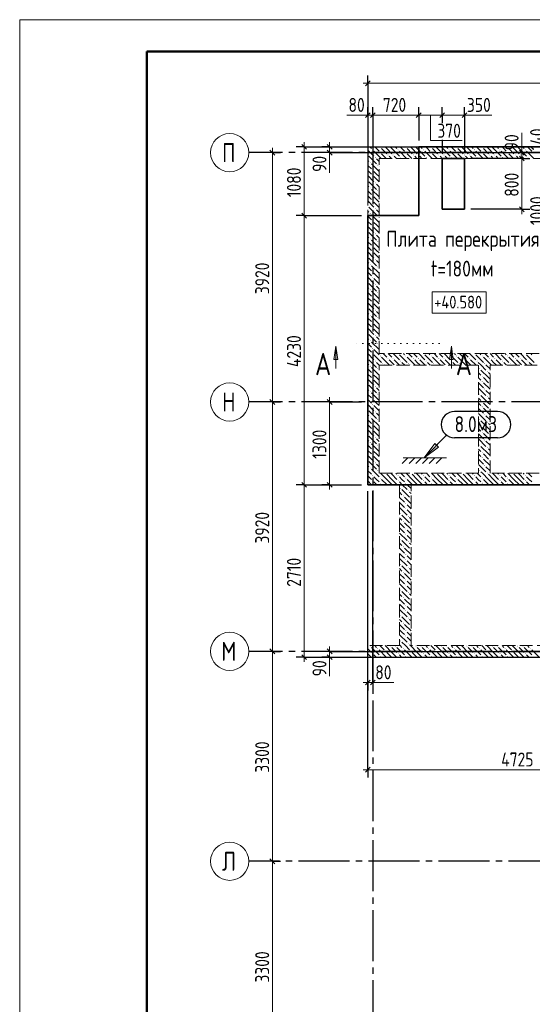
# Model space of a CAD drawing. Header units: millimetres. Extents: x 0 to 34506, y 0 to 42000.
# Tile 10 of 15: x 0 to 8056, y 26521 to 42000. Entities that reach past the tile are written whole.
import ezdxf

# ---------------------------------------------------------------- set-up
doc = ezdxf.new("R2010")
doc.units = ezdxf.units.MM
for name, pattern in [('______2', [270, 200, -70]), ('______5', [1100, 800, -100, 100, -100]), ('______9', [100, 0, -100])]:
    doc.linetypes.add(name, pattern=pattern)
for name, color, linetype, lineweight in [('Standard', 7, 'Continuous', 25), ('Высотные отметки', 7, 'Continuous', 25), ('ЖБ Перекрытие верхний уровень', 7, 'Continuous', 35), ('ЖБ Стена верхний уровень', 7, 'Continuous', 35), ('Оси', 40, '______5', 18), ('Примечания', 7, 'Continuous', 25), ('Размерная выноска', 7, 'Continuous', 13), ('Узлы символ', 7, 'Continuous', 25)]:
    doc.layers.add(name, color=color, linetype=linetype, lineweight=lineweight)
doc.styles.add('GOST 2.304-81', font='txt')
doc.styles.add('ISOCPEUR', font='txt')

msp = doc.modelspace()

# ---------------------------------------------------------------- hatches: boundary and pattern name
at = {"layer": 'ЖБ Стена верхний уровень', "linetype": 'Continuous', "lineweight": 18, "transparency": 33554687}
for points in [[(5541, 39953), (5547, 39960), (5554, 39953), (5547, 39947)], [(5661, 39993), (5667, 40000), (5674, 39993), (5667, 39987)], [(5941, 39953), (5947, 39960), (5954, 39953), (5947, 39947)], [(6061, 39993), (6067, 40000), (6074, 39993), (6067, 39987)], [(6341, 39953), (6347, 39960), (6354, 39953), (6347, 39947)], [(6461, 39993), (6467, 40000), (6474, 39993), (6467, 39987)], [(6741, 39953), (6747, 39960), (6754, 39953), (6747, 39947)], [(6861, 39993), (6867, 40000), (6874, 39993), (6867, 39987)], [(7141, 39953), (7147, 39960), (7154, 39953), (7147, 39947)], [(7261, 39993), (7267, 40000), (7274, 39993), (7267, 39987)], [(7541, 39953), (7547, 39960), (7554, 39953), (7547, 39947)], [(7661, 39993), (7667, 40000), (7674, 39993), (7667, 39987)], [(7941, 39953), (7947, 39960), (7954, 39953), (7947, 39947)], [(5471, 39877), (5474, 39873), (5471, 39870)], [(5581, 39833), (5587, 39840), (5594, 39833), (5587, 39827)], [(5661, 39913), (5667, 39920), (5674, 39913), (5667, 39907)], [(5781, 39873), (5787, 39880), (5794, 39873), (5787, 39867)], [(5861, 39873), (5867, 39880), (5874, 39873), (5867, 39867)], [(5981, 39833), (5987, 39840), (5994, 39833), (5987, 39827)], [(6061, 39913), (6067, 39920), (6074, 39913), (6067, 39907)], [(6181, 39873), (6187, 39880), (6194, 39873), (6187, 39867)], [(6261, 39873), (6267, 39880), (6274, 39873), (6267, 39867)], [(6381, 39833), (6387, 39840), (6394, 39833), (6387, 39827)], [(6461, 39913), (6467, 39920), (6474, 39913), (6467, 39907)], [(6581, 39873), (6587, 39880), (6594, 39873), (6587, 39867)], [(6661, 39873), (6667, 39880), (6674, 39873), (6667, 39867)], [(6781, 39833), (6787, 39840), (6794, 39833), (6787, 39827)], [(6861, 39913), (6867, 39920), (6874, 39913), (6867, 39907)], [(6981, 39873), (6987, 39880), (6994, 39873), (6987, 39867)], [(7061, 39873), (7067, 39880), (7074, 39873), (7067, 39867)], [(7181, 39833), (7187, 39840), (7194, 39833), (7187, 39827)], [(7261, 39913), (7267, 39920), (7274, 39913), (7267, 39907)], [(7381, 39873), (7387, 39880), (7394, 39873), (7387, 39867)], [(7461, 39873), (7467, 39880), (7474, 39873), (7467, 39867)], [(7581, 39833), (7587, 39840), (7594, 39833), (7587, 39827)], [(7661, 39913), (7667, 39920), (7674, 39913), (7667, 39907)], [(7781, 39873), (7787, 39880), (7794, 39873), (7787, 39867)], [(7861, 39873), (7867, 39880), (7874, 39873), (7867, 39867)], [(7981, 39833), (7987, 39840), (7994, 39833), (7987, 39827)], [(5501, 39753), (5507, 39760), (5514, 39753), (5507, 39747)], [(5541, 39633), (5547, 39640), (5554, 39633), (5547, 39627)], [(5621, 39713), (5627, 39720), (5634, 39713), (5627, 39707)], [(5471, 39477), (5474, 39473), (5471, 39470)], [(5541, 39553), (5547, 39560), (5554, 39553), (5547, 39547)], [(5501, 39353), (5507, 39360), (5514, 39353), (5507, 39347)], [(5581, 39433), (5587, 39440), (5594, 39433), (5587, 39427)], [(5621, 39313), (5627, 39320), (5634, 39313), (5627, 39307)], [(5541, 39233), (5547, 39240), (5554, 39233), (5547, 39227)], [(5471, 39077), (5474, 39073), (5471, 39070)], [(5541, 39153), (5547, 39160), (5554, 39153), (5547, 39147)], [(5581, 39033), (5587, 39040), (5594, 39033), (5587, 39027)], [(5501, 38953), (5507, 38960), (5514, 38953), (5507, 38947)], [(5621, 38913), (5627, 38920), (5634, 38913), (5627, 38907)], [(5541, 38833), (5547, 38840), (5554, 38833), (5547, 38827)], [(5541, 38753), (5547, 38760), (5554, 38753), (5547, 38747)], [(5471, 38677), (5474, 38673), (5471, 38670)], [(5501, 38553), (5507, 38560), (5514, 38553), (5507, 38547)], [(5581, 38633), (5587, 38640), (5594, 38633), (5587, 38627)], [(5541, 38433), (5547, 38440), (5554, 38433), (5547, 38427)], [(5621, 38513), (5627, 38520), (5634, 38513), (5627, 38507)], [(5471, 38277), (5474, 38273), (5471, 38270)], [(5541, 38353), (5547, 38360), (5554, 38353), (5547, 38347)], [(5581, 38233), (5587, 38240), (5594, 38233), (5587, 38227)], [(5501, 38153), (5507, 38160), (5514, 38153), (5507, 38147)], [(5621, 38113), (5627, 38120), (5634, 38113), (5627, 38107)], [(5541, 38033), (5547, 38040), (5554, 38033), (5547, 38027)], [(5541, 37953), (5547, 37960), (5554, 37953), (5547, 37947)], [(5471, 37877), (5474, 37873), (5471, 37870)], [(5581, 37833), (5587, 37840), (5594, 37833), (5587, 37827)], [(5501, 37753), (5507, 37760), (5514, 37753), (5507, 37747)], [(5541, 37633), (5547, 37640), (5554, 37633), (5547, 37627)], [(5621, 37713), (5627, 37720), (5634, 37713), (5627, 37707)], [(5471, 37477), (5474, 37473), (5471, 37470)], [(5541, 37553), (5547, 37560), (5554, 37553), (5547, 37547)], [(5501, 37353), (5507, 37360), (5514, 37353), (5507, 37347)], [(5581, 37433), (5587, 37440), (5594, 37433), (5587, 37427)], [(5621, 37313), (5627, 37320), (5634, 37313), (5627, 37307)], [(5541, 37233), (5547, 37240), (5554, 37233), (5547, 37227)], [(5541, 37153), (5547, 37160), (5554, 37153), (5547, 37147)], [(5471, 37077), (5474, 37073), (5471, 37070)], [(5581, 37033), (5587, 37040), (5594, 37033), (5587, 37027)], [(5501, 36953), (5507, 36960), (5514, 36953), (5507, 36947)], [(5541, 36833), (5547, 36840), (5554, 36833), (5547, 36827)], [(5621, 36913), (5627, 36920), (5634, 36913), (5627, 36907)], [(5541, 36753), (5547, 36760), (5554, 36753), (5547, 36747)], [(5661, 36713), (5667, 36720), (5674, 36713), (5667, 36707)], [(5951, 36750), (5947, 36747), (5944, 36750)], [(6061, 36713), (6067, 36720), (6074, 36713), (6067, 36707)], [(6351, 36750), (6347, 36747), (6344, 36750)], [(6461, 36713), (6467, 36720), (6474, 36713), (6467, 36707)], [(6751, 36750), (6747, 36747), (6744, 36750)], [(6861, 36713), (6867, 36720), (6874, 36713), (6867, 36707)], [(7151, 36750), (7147, 36747), (7144, 36750)], [(7261, 36713), (7267, 36720), (7274, 36713), (7267, 36707)], [(7551, 36750), (7547, 36747), (7544, 36750)], [(7661, 36713), (7667, 36720), (7674, 36713), (7667, 36707)], [(7951, 36750), (7947, 36747), (7944, 36750)], [(5471, 36677), (5474, 36673), (5471, 36670)], [(5501, 36553), (5507, 36560), (5514, 36553), (5507, 36547)], [(5581, 36633), (5587, 36640), (5594, 36633), (5587, 36627)], [(5701, 36593), (5707, 36600), (5714, 36593), (5707, 36587)], [(5781, 36673), (5787, 36680), (5794, 36673), (5787, 36667)], [(5861, 36673), (5867, 36680), (5874, 36673), (5867, 36667)], [(5981, 36633), (5987, 36640), (5994, 36633), (5987, 36627)], [(6101, 36593), (6107, 36600), (6114, 36593), (6107, 36587)], [(6181, 36673), (6187, 36680), (6194, 36673), (6187, 36667)], [(6261, 36673), (6267, 36680), (6274, 36673), (6267, 36667)], [(6381, 36633), (6387, 36640), (6394, 36633), (6387, 36627)], [(6501, 36593), (6507, 36600), (6514, 36593), (6507, 36587)], [(6581, 36673), (6587, 36680), (6594, 36673), (6587, 36667)], [(6661, 36673), (6667, 36680), (6674, 36673), (6667, 36667)], [(6781, 36633), (6787, 36640), (6794, 36633), (6787, 36627)], [(6901, 36593), (6907, 36600), (6914, 36593), (6907, 36587)], [(6981, 36673), (6987, 36680), (6994, 36673), (6987, 36667)], [(7061, 36673), (7067, 36680), (7074, 36673), (7067, 36667)], [(7181, 36633), (7187, 36640), (7194, 36633), (7187, 36627)], [(7301, 36593), (7307, 36600), (7314, 36593), (7307, 36587)], [(7381, 36673), (7387, 36680), (7394, 36673), (7387, 36667)], [(7461, 36673), (7467, 36680), (7474, 36673), (7467, 36667)], [(7581, 36633), (7587, 36640), (7594, 36633), (7587, 36627)], [(7701, 36593), (7707, 36600), (7714, 36593), (7707, 36587)], [(7781, 36673), (7787, 36680), (7794, 36673), (7787, 36667)], [(7861, 36673), (7867, 36680), (7874, 36673), (7867, 36667)], [(7981, 36633), (7987, 36640), (7994, 36633), (7987, 36627)], [(5541, 36433), (5547, 36440), (5554, 36433), (5547, 36427)], [(5621, 36513), (5627, 36520), (5634, 36513), (5627, 36507)], [(7221, 36513), (7227, 36520), (7234, 36513), (7227, 36507)], [(7261, 36393), (7267, 36400), (7274, 36393), (7267, 36387)], [(7341, 36473), (7347, 36480), (7354, 36473), (7347, 36467)], [(5471, 36277), (5474, 36273), (5471, 36270)], [(5541, 36353), (5547, 36360), (5554, 36353), (5547, 36347)], [(5581, 36233), (5587, 36240), (5594, 36233), (5587, 36227)], [(7261, 36313), (7267, 36320), (7274, 36313), (7267, 36307)], [(7381, 36273), (7387, 36280), (7391, 36277), (7391, 36270), (7387, 36267)], [(5501, 36153), (5507, 36160), (5514, 36153), (5507, 36147)], [(5621, 36113), (5627, 36120), (5634, 36113), (5627, 36107)], [(7221, 36113), (7227, 36120), (7234, 36113), (7227, 36107)], [(7301, 36193), (7307, 36200), (7314, 36193), (7307, 36187)], [(7341, 36073), (7347, 36080), (7354, 36073), (7347, 36067)], [(5541, 36033), (5547, 36040), (5554, 36033), (5547, 36027)], [(5541, 35953), (5547, 35960), (5554, 35953), (5547, 35947)], [(7261, 35993), (7267, 36000), (7274, 35993), (7267, 35987)], [(7261, 35913), (7267, 35920), (7274, 35913), (7267, 35907)], [(5471, 35877), (5474, 35873), (5471, 35870)], [(5501, 35753), (5507, 35760), (5514, 35753), (5507, 35747)], [(5581, 35833), (5587, 35840), (5594, 35833), (5587, 35827)], [(7301, 35793), (7307, 35800), (7314, 35793), (7307, 35787)], [(7381, 35873), (7387, 35880), (7391, 35877), (7391, 35870), (7387, 35867)], [(5541, 35633), (5547, 35640), (5554, 35633), (5547, 35627)], [(5621, 35713), (5627, 35720), (5634, 35713), (5627, 35707)], [(7221, 35713), (7227, 35720), (7234, 35713), (7227, 35707)], [(7341, 35673), (7347, 35680), (7354, 35673), (7347, 35667)], [(5471, 35477), (5474, 35473), (5471, 35470)], [(5541, 35553), (5547, 35560), (5554, 35553), (5547, 35547)], [(7261, 35593), (7267, 35600), (7274, 35593), (7267, 35587)], [(7261, 35513), (7267, 35520), (7274, 35513), (7267, 35507)], [(7381, 35473), (7387, 35480), (7391, 35477), (7391, 35470), (7387, 35467)], [(5501, 35353), (5507, 35360), (5514, 35353), (5507, 35347)], [(5581, 35433), (5587, 35440), (5594, 35433), (5587, 35427)], [(5621, 35313), (5627, 35320), (5634, 35313), (5627, 35307)], [(7221, 35313), (7227, 35320), (7234, 35313), (7227, 35307)], [(7301, 35393), (7307, 35400), (7314, 35393), (7307, 35387)], [(5541, 35233), (5547, 35240), (5554, 35233), (5547, 35227)], [(5541, 35153), (5547, 35160), (5554, 35153), (5547, 35147)], [(7261, 35193), (7267, 35200), (7274, 35193), (7267, 35187)], [(7341, 35273), (7347, 35280), (7354, 35273), (7347, 35267)], [(5471, 35077), (5474, 35073), (5471, 35070)], [(5581, 35033), (5587, 35040), (5594, 35033), (5587, 35027)], [(7261, 35113), (7267, 35120), (7274, 35113), (7267, 35107)], [(7301, 34993), (7307, 35000), (7314, 34993), (7307, 34987)], [(7381, 35073), (7387, 35080), (7391, 35077), (7391, 35070), (7387, 35067)], [(5501, 34953), (5507, 34960), (5514, 34953), (5507, 34947)], [(5541, 34833), (5547, 34840), (5554, 34833), (5547, 34827)], [(5621, 34913), (5627, 34920), (5634, 34913), (5627, 34907)], [(5751, 34870), (5747, 34867), (5744, 34870)], [(5941, 34833), (5947, 34840), (5954, 34833), (5947, 34827)], [(6151, 34870), (6147, 34867), (6144, 34870)], [(6341, 34833), (6347, 34840), (6354, 34833), (6347, 34827)], [(6551, 34870), (6547, 34867), (6544, 34870)], [(6741, 34833), (6747, 34840), (6754, 34833), (6747, 34827)], [(6951, 34870), (6947, 34867), (6944, 34870)], [(7141, 34833), (7147, 34840), (7154, 34833), (7147, 34827)], [(7221, 34913), (7227, 34920), (7234, 34913), (7227, 34907)], [(7341, 34873), (7347, 34880), (7354, 34873), (7351, 34870), (7344, 34870)], [(7351, 34870), (7347, 34867), (7344, 34870)], [(7541, 34833), (7547, 34840), (7554, 34833), (7547, 34827)], [(7751, 34870), (7747, 34867), (7744, 34870)], [(7941, 34833), (7947, 34840), (7954, 34833), (7947, 34827)], [(5541, 34753), (5547, 34760), (5554, 34753), (5547, 34747)], [(5661, 34793), (5667, 34800), (5674, 34793), (5667, 34787)], [(5661, 34713), (5667, 34720), (5674, 34713), (5667, 34707)], [(5941, 34753), (5947, 34760), (5954, 34753), (5947, 34747)], [(6061, 34793), (6067, 34800), (6074, 34793), (6067, 34787)], [(6061, 34713), (6067, 34720), (6074, 34713), (6067, 34707)], [(6341, 34753), (6347, 34760), (6354, 34753), (6347, 34747)], [(6461, 34793), (6467, 34800), (6474, 34793), (6467, 34787)], [(6461, 34713), (6467, 34720), (6474, 34713), (6467, 34707)], [(6741, 34753), (6747, 34760), (6754, 34753), (6747, 34747)], [(6861, 34793), (6867, 34800), (6874, 34793), (6867, 34787)], [(6861, 34713), (6867, 34720), (6874, 34713), (6867, 34707)], [(7141, 34753), (7147, 34760), (7154, 34753), (7147, 34747)], [(7261, 34793), (7267, 34800), (7274, 34793), (7267, 34787)], [(7261, 34713), (7267, 34720), (7274, 34713), (7267, 34707)], [(7541, 34753), (7547, 34760), (7554, 34753), (7547, 34747)], [(7661, 34793), (7667, 34800), (7674, 34793), (7667, 34787)], [(7661, 34713), (7667, 34720), (7674, 34713), (7667, 34707)], [(7941, 34753), (7947, 34760), (7954, 34753), (7947, 34747)], [(5981, 34633), (5987, 34640), (5994, 34633), (5987, 34627)], [(6021, 34513), (6027, 34520), (6034, 34513), (6027, 34507)], [(6101, 34593), (6107, 34600), (6114, 34593), (6107, 34587)], [(6061, 34393), (6067, 34400), (6074, 34393), (6067, 34387)], [(6141, 34473), (6147, 34480), (6151, 34477), (6151, 34470), (6147, 34467)], [(5981, 34233), (5987, 34240), (5994, 34233), (5987, 34227)], [(6061, 34313), (6067, 34320), (6074, 34313), (6067, 34307)], [(6021, 34113), (6027, 34120), (6034, 34113), (6027, 34107)], [(6101, 34193), (6107, 34200), (6114, 34193), (6107, 34187)], [(6141, 34073), (6147, 34080), (6151, 34077), (6151, 34070), (6147, 34067)], [(6061, 33993), (6067, 34000), (6074, 33993), (6067, 33987)], [(6061, 33913), (6067, 33920), (6074, 33913), (6067, 33907)], [(5981, 33833), (5987, 33840), (5994, 33833), (5987, 33827)], [(6101, 33793), (6107, 33800), (6114, 33793), (6107, 33787)], [(6021, 33713), (6027, 33720), (6034, 33713), (6027, 33707)], [(6061, 33593), (6067, 33600), (6074, 33593), (6067, 33587)], [(6141, 33673), (6147, 33680), (6151, 33677), (6151, 33670), (6147, 33667)], [(5981, 33433), (5987, 33440), (5994, 33433), (5987, 33427)], [(6061, 33513), (6067, 33520), (6074, 33513), (6067, 33507)], [(6021, 33313), (6027, 33320), (6034, 33313), (6027, 33307)], [(6101, 33393), (6107, 33400), (6114, 33393), (6107, 33387)], [(6141, 33273), (6147, 33280), (6151, 33277), (6151, 33270), (6147, 33267)], [(6061, 33193), (6067, 33200), (6074, 33193), (6067, 33187)], [(5981, 33033), (5987, 33040), (5994, 33033), (5987, 33027)], [(6061, 33113), (6067, 33120), (6074, 33113), (6067, 33107)], [(6101, 32993), (6107, 33000), (6114, 32993), (6107, 32987)], [(6021, 32913), (6027, 32920), (6034, 32913), (6027, 32907)], [(6141, 32873), (6147, 32880), (6151, 32877), (6151, 32870), (6147, 32867)], [(6061, 32793), (6067, 32800), (6074, 32793), (6067, 32787)], [(6061, 32713), (6067, 32720), (6074, 32713), (6067, 32707)], [(5981, 32633), (5987, 32640), (5994, 32633), (5987, 32627)], [(6021, 32513), (6027, 32520), (6034, 32513), (6027, 32507)], [(6101, 32593), (6107, 32600), (6114, 32593), (6107, 32587)], [(6061, 32393), (6067, 32400), (6074, 32393), (6067, 32387)], [(6141, 32473), (6147, 32480), (6151, 32477), (6151, 32470), (6147, 32467)], [(5981, 32233), (5987, 32240), (5994, 32233), (5987, 32227)], [(6061, 32313), (6067, 32320), (6074, 32313), (6067, 32307)], [(6101, 32193), (6107, 32200), (6114, 32193), (6107, 32187)], [(5501, 32153), (5507, 32160), (5514, 32153), (5507, 32147)], [(5621, 32113), (5627, 32120), (5634, 32113), (5627, 32107)], [(5741, 32073), (5747, 32080), (5754, 32073), (5747, 32067)], [(5821, 32153), (5827, 32160), (5834, 32153), (5827, 32147)], [(5901, 32153), (5907, 32160), (5914, 32153), (5907, 32147)], [(6021, 32113), (6027, 32120), (6034, 32113), (6027, 32107)], [(6141, 32073), (6147, 32080), (6154, 32073), (6147, 32067)], [(6221, 32153), (6227, 32160), (6234, 32153), (6227, 32147)], [(6301, 32153), (6307, 32160), (6314, 32153), (6307, 32147)], [(6421, 32113), (6427, 32120), (6434, 32113), (6427, 32107)], [(6541, 32073), (6547, 32080), (6554, 32073), (6547, 32067)], [(6621, 32153), (6627, 32160), (6634, 32153), (6627, 32147)], [(6701, 32153), (6707, 32160), (6714, 32153), (6707, 32147)], [(6821, 32113), (6827, 32120), (6834, 32113), (6827, 32107)], [(6941, 32073), (6947, 32080), (6954, 32073), (6947, 32067)], [(7021, 32153), (7027, 32160), (7034, 32153), (7027, 32147)], [(7101, 32153), (7107, 32160), (7114, 32153), (7107, 32147)], [(7221, 32113), (7227, 32120), (7234, 32113), (7227, 32107)], [(7341, 32073), (7347, 32080), (7354, 32073), (7347, 32067)], [(7421, 32153), (7427, 32160), (7434, 32153), (7427, 32147)], [(7501, 32153), (7507, 32160), (7514, 32153), (7507, 32147)], [(7621, 32113), (7627, 32120), (7634, 32113), (7627, 32107)], [(7741, 32073), (7747, 32080), (7754, 32073), (7747, 32067)], [(7821, 32153), (7827, 32160), (7834, 32153), (7827, 32147)], [(7901, 32153), (7907, 32160), (7914, 32153), (7907, 32147)], [(8021, 32113), (8027, 32120), (8034, 32113), (8027, 32107)], [(5541, 32033), (5547, 32040), (5554, 32033), (5547, 32027)], [(5661, 31993), (5667, 32000), (5674, 31993), (5667, 31987)], [(5941, 32033), (5947, 32040), (5954, 32033), (5947, 32027)], [(6061, 31993), (6067, 32000), (6074, 31993), (6067, 31987)], [(6341, 32033), (6347, 32040), (6354, 32033), (6347, 32027)], [(6461, 31993), (6467, 32000), (6474, 31993), (6467, 31987)], [(6741, 32033), (6747, 32040), (6754, 32033), (6747, 32027)], [(6861, 31993), (6867, 32000), (6874, 31993), (6867, 31987)], [(7141, 32033), (7147, 32040), (7154, 32033), (7147, 32027)], [(7261, 31993), (7267, 32000), (7274, 31993), (7267, 31987)], [(7541, 32033), (7547, 32040), (7554, 32033), (7547, 32027)], [(7661, 31993), (7667, 32000), (7674, 31993), (7667, 31987)], [(7941, 32033), (7947, 32040), (7954, 32033), (7947, 32027)]]:
    msp.add_hatch(color=7, dxfattribs=at).paths.add_polyline_path(points, flags=16)
at = {"layer": 'Примечания', "linetype": 'Continuous', "lineweight": 13, "transparency": 33554687}
msp.add_hatch(color=7, dxfattribs=at).paths.add_polyline_path([(6553, 35310), (6355, 35112), (6581, 35282)])
at = {"layer": 'Узлы символ', "linetype": 'Continuous', "lineweight": 13, "transparency": 33554687}
for points in [[(4937, 36656), (4967, 36866), (4997, 36656)], [(6754, 36656), (6784, 36866), (6814, 36656)]]:
    msp.add_hatch(color=7, dxfattribs=at).paths.add_polyline_path(points, flags=16)

# ---------------------------------------------------------------- linework, layer by layer
at = {"layer": 'Standard', "color": 7, "linetype": 'Continuous', "lineweight": 25, "transparency": 33554687}
for p, q in [((5508, 41037), (5433, 40962)), ((5508, 40537), (5433, 40462)), ((5588, 40537), (5513, 40462)), ((6308, 40537), (6233, 40462)), ((6678, 40537), (6603, 40462)), ((7028, 40537), (6953, 40462)), ((4008, 39872), (3933, 39947)), ((4433, 40037), (4508, 39962)), ((4833, 40037), (4908, 39962)), ((4833, 39947), (4908, 39872)), ((7853, 39947), (7928, 39872)), ((7853, 39857), (7928, 39782)), ((7853, 39057), (7928, 38982)), ((4433, 38957), (4508, 38882)), ((4008, 35952), (3933, 36027)), ((4833, 36027), (4908, 35952)), ((4433, 34727), (4508, 34652)), ((4833, 34727), (4908, 34652)), ((4008, 32032), (3933, 32107)), ((4833, 32107), (4908, 32032)), ((4433, 32017), (4508, 31942)), ((4833, 32017), (4908, 31942)), ((5433, 31542), (5508, 31617)), ((5513, 31542), (5588, 31617)), ((5508, 30247), (5433, 30172)), ((4008, 28732), (3933, 28807))]:
    msp.add_line(p, q, dxfattribs=at)
at = {"layer": 'Standard', "color": 251, "linetype": 'Continuous', "lineweight": -3, "true_color": 0x656565, "transparency": 33554687}
for p, q in [((5471, 41000), (5471, 41125)), ((5471, 41000), (5471, 40875)), ((5471, 41000), (5471, 39120)), ((5471, 40500), (5471, 40625)), ((5551, 40500), (5551, 40625)), ((6271, 40500), (6271, 40625)), ((6641, 40500), (6641, 40625)), ((6991, 40500), (6991, 40625)), ((5471, 40500), (5471, 40375)), ((5471, 40500), (5471, 39120)), ((5551, 40500), (5551, 40375)), ((5551, 40500), (5551, 39120)), ((6271, 40500), (6271, 40375)), ((6271, 40500), (6271, 40100)), ((6641, 40500), (6641, 40375)), ((6641, 40500), (6641, 40396)), ((6991, 40500), (6991, 40375)), ((6991, 40500), (6991, 39920)), ((6641, 40111), (6641, 39920)), ((4471, 40000), (4346, 40000)), ((4471, 40000), (4596, 40000)), ((4471, 40000), (8231, 40000)), ((4871, 40000), (4746, 40000)), ((4871, 40000), (4996, 40000)), ((4871, 40000), (8231, 40000)), ((3971, 39910), (3700, 39910)), ((3971, 39910), (3846, 39910)), ((3971, 39910), (4096, 39910)), ((4871, 39910), (4746, 39910)), ((4871, 39910), (4996, 39910)), ((4871, 39910), (8231, 39910)), ((7891, 39910), (7766, 39910)), ((7891, 39820), (7766, 39820)), ((7891, 39910), (8016, 39910)), ((7891, 39910), (7891, 39910)), ((7891, 39820), (8016, 39820)), ((7891, 39020), (7091, 39020)), ((7891, 39020), (7766, 39020)), ((7891, 39020), (8016, 39020)), ((4471, 38920), (4346, 38920)), ((4471, 38920), (4596, 38920)), ((4471, 38920), (5371, 38920)), ((3971, 35990), (3846, 35990)), ((3971, 35990), (4096, 35990)), ((4871, 35990), (4746, 35990)), ((4871, 35990), (4996, 35990)), ((4871, 35990), (5371, 35990)), ((4471, 34690), (4346, 34690)), ((4471, 34690), (4596, 34690)), ((4471, 34690), (5371, 34690)), ((4871, 34690), (4746, 34690)), ((4871, 34690), (4996, 34690)), ((4871, 34690), (5371, 34690)), ((5471, 31580), (5471, 34590)), ((5471, 30210), (5471, 34590)), ((5551, 31580), (5551, 34590)), ((3971, 32070), (3846, 32070)), ((3971, 32070), (4096, 32070)), ((4871, 32070), (4746, 32070)), ((4871, 32070), (4996, 32070)), ((4471, 31980), (4346, 31980)), ((4471, 31980), (4596, 31980)), ((4471, 31980), (10096, 31980)), ((4871, 31980), (4746, 31980)), ((4871, 31980), (4996, 31980)), ((5471, 31580), (5471, 31705)), ((5471, 31580), (5471, 31455)), ((5551, 31580), (5551, 31705)), ((5551, 31580), (5551, 31455)), ((5471, 30210), (5471, 30335)), ((5471, 30210), (5471, 30085)), ((3971, 28770), (3846, 28770)), ((3971, 28770), (4096, 28770))]:
    msp.add_line(p, q, dxfattribs=at)
at = {"layer": 'Standard', "color": 7, "linetype": 'Continuous', "lineweight": 13, "transparency": 33554687}
for p, q in [((5471, 41000), (5396, 41000)), ((11401, 41000), (5471, 41000)), ((5471, 40500), (5396, 40500)), ((5551, 40500), (5471, 40500)), ((6271, 40500), (5551, 40500)), ((6641, 40500), (6271, 40500)), ((6991, 40500), (7066, 40500)), ((3971, 39910), (3971, 39985)), ((4471, 40000), (4471, 40075)), ((4871, 40000), (4871, 40075)), ((4871, 40000), (4871, 39910)), ((7891, 39910), (7891, 39985)), ((3971, 35990), (3971, 39910)), ((4871, 39910), (4871, 39835)), ((7891, 39820), (7891, 39020)), ((7891, 39020), (7891, 38945)), ((4471, 38920), (4471, 34690)), ((3971, 32070), (3971, 35990)), ((4871, 35990), (4871, 36065)), ((4471, 34690), (4471, 31980)), ((4871, 34690), (4871, 34615)), ((3971, 28770), (3971, 32070)), ((4871, 32070), (4871, 32145)), ((4871, 32070), (4871, 31980)), ((4471, 31980), (4471, 31905)), ((4871, 31980), (4871, 31905)), ((5471, 31580), (5396, 31580)), ((5471, 31580), (5551, 31580)), ((5551, 31580), (5626, 31580)), ((5471, 30210), (5396, 30210)), ((10196, 30210), (5471, 30210)), ((3971, 25470), (3971, 28770))]:
    msp.add_line(p, q, dxfattribs=at)
msp.add_lwpolyline([(0, 0), (29700, 0), (29700, 42000), (0, 42000), (0, 0)], close=True, dxfattribs=at)
at = {"layer": 'Standard', "color": 7, "linetype": 'Continuous', "lineweight": 50, "transparency": 33554687}
msp.add_lwpolyline([(2000, 41500), (29200, 41500), (29200, 500), (2000, 500), (2000, 41500)], close=True, dxfattribs=at)
at = {"layer": 'Standard', "color": 7, "linetype": 'Continuous', "lineweight": 13, "transparency": 33554687}
for points in [[(6991, 40500), (6873, 40500), (6873, 40500), (6641, 40500)], [(4471, 40000), (4471, 39104), (4471, 39104), (4471, 38920)], [(7891, 39910), (7891, 39841), (7891, 39841), (7891, 39820)], [(4871, 35990), (4871, 34999), (4871, 34999), (4871, 34690)]]:
    msp.add_lwpolyline(points, dxfattribs=at)
at = {"layer": 'Standard', "color": 251, "linetype": 'Continuous', "lineweight": -3, "true_color": 0x656565, "transparency": 33554687}
for points in [[(7891, 39820), (7874, 39820), (7874, 39820), (7091, 39820)], [(3971, 35990), (3954, 35990), (3954, 35990), (3700, 35990)], [(3971, 32070), (3954, 32070), (3954, 32070), (3954, 32070), (3954, 32070), (3700, 32070)], [(4871, 32070), (5877, 32070), (5877, 32070), (10096, 32070)], [(4871, 31980), (5661, 31980), (5661, 31980), (10096, 31980)], [(3971, 28770), (3954, 28770), (3954, 28770), (3954, 28770), (3954, 28770), (3954, 28770), (3954, 28770), (3700, 28770)]]:
    msp.add_lwpolyline(points, dxfattribs=at)
at = {"layer": 'Высотные отметки', "color": 7, "linetype": 'Continuous', "lineweight": 18, "transparency": 33554687}
msp.add_lwpolyline([(6481, 37387), (7333, 37387), (7333, 37720), (6481, 37720), (6481, 37387)], dxfattribs=at)
at = {"layer": 'ЖБ Перекрытие верхний уровень', "color": 7, "linetype": 'Continuous', "lineweight": 35, "transparency": 33554687}
for p, q in [((11251, 40000), (6271, 40000)), ((6271, 40000), (6271, 39820)), ((6271, 39820), (6271, 38920)), ((6991, 39820), (6641, 39820)), ((6641, 39820), (6641, 39020)), ((6991, 39020), (6991, 39820)), ((6641, 39020), (6991, 39020)), ((5651, 38920), (5471, 38920)), ((5471, 38920), (5471, 34690)), ((6271, 38920), (5651, 38920)), ((5471, 34690), (10196, 34690))]:
    msp.add_line(p, q, dxfattribs=at)
at = {"layer": 'ЖБ Стена верхний уровень', "color": 251, "linetype": '______2', "lineweight": 13, "true_color": 0x656565, "transparency": 33554687}
for p, q in [((11301, 40000), (5471, 40000)), ((5471, 40000), (5471, 39820)), ((5471, 39820), (5471, 36750)), ((5651, 36750), (5651, 39820)), ((5651, 39820), (11301, 39820)), ((5471, 36750), (5471, 36570)), ((10051, 36750), (5651, 36750)), ((5471, 36570), (5471, 34870)), ((5651, 34870), (5651, 36570)), ((5651, 36570), (7211, 36570)), ((7211, 36570), (7211, 34870)), ((7391, 36570), (10051, 36570)), ((7391, 34870), (7391, 36570)), ((5471, 34870), (5471, 34690)), ((7211, 34870), (5651, 34870)), ((10051, 34870), (7391, 34870)), ((5471, 34690), (5971, 34690)), ((5971, 34690), (5971, 32160)), ((6151, 34690), (11301, 34690)), ((6151, 32160), (6151, 34690)), ((5971, 32160), (5471, 32160)), ((5471, 32160), (5471, 31980)), ((11301, 32160), (6151, 32160)), ((5471, 31980), (11301, 31980))]:
    msp.add_line(p, q, dxfattribs=at)
at = {"layer": 'ЖБ Стена верхний уровень', "color": 9, "linetype": 'Continuous', "lineweight": 18, "true_color": 0xc7c7c7, "transparency": 33554687}
for p, q in [((5471, 39950), (5567, 39853)), ((5501, 40000), (5527, 39973)), ((5607, 39973), (5581, 40000)), ((5647, 39933), (5607, 39973)), ((5687, 39973), (5767, 39893)), ((5767, 39973), (5741, 40000)), ((5767, 39973), (5847, 39893)), ((5821, 40000), (5847, 39973)), ((5847, 39973), (5967, 39853)), ((5901, 40000), (5927, 39973)), ((6007, 39973), (5981, 40000)), ((6047, 39933), (6007, 39973)), ((6087, 39973), (6167, 39893)), ((6167, 39973), (6141, 40000)), ((6167, 39973), (6247, 39893)), ((6221, 40000), (6247, 39973)), ((6247, 39973), (6367, 39853)), ((6301, 40000), (6327, 39973)), ((6407, 39973), (6381, 40000)), ((6447, 39933), (6407, 39973)), ((6487, 39973), (6567, 39893)), ((6567, 39973), (6541, 40000)), ((6567, 39973), (6647, 39893)), ((6621, 40000), (6647, 39973)), ((6647, 39973), (6767, 39853)), ((6701, 40000), (6727, 39973)), ((6807, 39973), (6781, 40000)), ((6847, 39933), (6807, 39973)), ((6887, 39973), (6967, 39893)), ((6967, 39973), (6941, 40000)), ((6967, 39973), (7047, 39893)), ((7021, 40000), (7047, 39973)), ((7047, 39973), (7167, 39853)), ((7101, 40000), (7127, 39973)), ((7207, 39973), (7181, 40000)), ((7247, 39933), (7207, 39973)), ((7287, 39973), (7367, 39893)), ((7367, 39973), (7341, 40000)), ((7367, 39973), (7447, 39893)), ((7421, 40000), (7447, 39973)), ((7447, 39973), (7567, 39853)), ((7501, 40000), (7527, 39973)), ((7607, 39973), (7581, 40000)), ((7647, 39933), (7607, 39973)), ((7687, 39973), (7767, 39893)), ((7767, 39973), (7741, 40000)), ((7767, 39973), (7847, 39893)), ((7821, 40000), (7847, 39973)), ((7847, 39973), (7967, 39853)), ((7901, 40000), (7927, 39973)), ((8007, 39973), (7981, 40000)), ((8047, 39933), (8007, 39973)), ((5487, 39773), (5471, 39790)), ((5487, 39853), (5521, 39820)), ((5521, 39820), (5607, 39733)), ((5567, 39933), (5681, 39820)), ((5607, 39813), (5651, 39770)), ((5687, 39893), (5761, 39820)), ((5841, 39820), (5807, 39853)), ((5887, 39853), (5921, 39820)), ((5967, 39933), (6081, 39820)), ((6087, 39893), (6161, 39820)), ((6241, 39820), (6207, 39853)), ((6287, 39853), (6321, 39820)), ((6367, 39933), (6481, 39820)), ((6487, 39893), (6561, 39820)), ((6641, 39820), (6607, 39853)), ((6687, 39853), (6721, 39820)), ((6767, 39933), (6881, 39820)), ((6887, 39893), (6961, 39820)), ((7041, 39820), (7007, 39853)), ((7087, 39853), (7121, 39820)), ((7167, 39933), (7281, 39820)), ((7287, 39893), (7361, 39820)), ((7441, 39820), (7407, 39853)), ((7487, 39853), (7521, 39820)), ((7567, 39933), (7681, 39820)), ((7687, 39893), (7761, 39820)), ((7841, 39820), (7807, 39853)), ((7887, 39853), (7921, 39820)), ((7967, 39933), (8081, 39820)), ((5471, 39710), (5527, 39653)), ((5471, 39630), (5527, 39573)), ((5527, 39733), (5647, 39613)), ((5651, 39690), (5647, 39693)), ((5471, 39550), (5567, 39453)), ((5607, 39573), (5567, 39613)), ((5567, 39533), (5651, 39450)), ((5647, 39533), (5607, 39573)), ((5487, 39373), (5471, 39390)), ((5487, 39453), (5607, 39333)), ((5527, 39333), (5647, 39213)), ((5607, 39413), (5651, 39370)), ((5471, 39310), (5527, 39253)), ((5471, 39230), (5527, 39173)), ((5607, 39173), (5567, 39213)), ((5647, 39133), (5607, 39173)), ((5651, 39290), (5647, 39293)), ((5471, 39150), (5567, 39053)), ((5487, 39053), (5607, 38933)), ((5567, 39133), (5651, 39050)), ((5607, 39013), (5651, 38970)), ((5487, 38973), (5471, 38990)), ((5471, 38910), (5527, 38853)), ((5527, 38933), (5647, 38813)), ((5651, 38890), (5647, 38893)), ((5471, 38830), (5527, 38773)), ((5471, 38750), (5567, 38653)), ((5607, 38773), (5567, 38813)), ((5567, 38733), (5651, 38650)), ((5647, 38733), (5607, 38773)), ((5487, 38573), (5471, 38590)), ((5487, 38653), (5607, 38533)), ((5607, 38613), (5651, 38570)), ((5471, 38510), (5527, 38453)), ((5471, 38430), (5527, 38373)), ((5527, 38533), (5647, 38413)), ((5607, 38373), (5567, 38413)), ((5651, 38490), (5647, 38493)), ((5471, 38350), (5567, 38253)), ((5487, 38253), (5607, 38133)), ((5567, 38333), (5651, 38250)), ((5647, 38333), (5607, 38373)), ((5487, 38173), (5471, 38190)), ((5471, 38110), (5527, 38053)), ((5527, 38133), (5647, 38013)), ((5607, 38213), (5651, 38170)), ((5651, 38090), (5647, 38093)), ((5471, 38030), (5527, 37973)), ((5471, 37950), (5567, 37853)), ((5607, 37973), (5567, 38013)), ((5567, 37933), (5651, 37850)), ((5647, 37933), (5607, 37973)), ((5487, 37773), (5471, 37790)), ((5487, 37853), (5607, 37733)), ((5607, 37813), (5651, 37770)), ((5471, 37710), (5527, 37653)), ((5471, 37630), (5527, 37573)), ((5527, 37733), (5647, 37613)), ((5607, 37573), (5567, 37613)), ((5651, 37690), (5647, 37693)), ((5471, 37550), (5567, 37453)), ((5567, 37533), (5651, 37450)), ((5647, 37533), (5607, 37573)), ((5487, 37373), (5471, 37390)), ((5471, 37310), (5527, 37253)), ((5487, 37453), (5607, 37333)), ((5527, 37333), (5647, 37213)), ((5607, 37413), (5651, 37370)), ((5471, 37230), (5527, 37173)), ((5471, 37150), (5567, 37053)), ((5607, 37173), (5567, 37213)), ((5647, 37133), (5607, 37173)), ((5651, 37290), (5647, 37293)), ((5487, 37053), (5607, 36933)), ((5567, 37133), (5651, 37050)), ((5607, 37013), (5651, 36970)), ((5487, 36973), (5471, 36990)), ((5471, 36910), (5527, 36853)), ((5527, 36933), (5647, 36813)), ((5651, 36890), (5647, 36893)), ((5471, 36830), (5527, 36773)), ((5471, 36750), (5567, 36653)), ((5607, 36773), (5567, 36813)), ((5567, 36733), (5651, 36650)), ((5647, 36733), (5607, 36773)), ((5687, 36693), (5807, 36573)), ((5711, 36750), (5767, 36693)), ((5791, 36750), (5847, 36693)), ((5871, 36750), (5967, 36653)), ((5967, 36733), (6087, 36613)), ((6047, 36733), (6031, 36750)), ((6087, 36693), (6207, 36573)), ((6111, 36750), (6167, 36693)), ((6191, 36750), (6247, 36693)), ((6271, 36750), (6367, 36653)), ((6367, 36733), (6487, 36613)), ((6447, 36733), (6431, 36750)), ((6487, 36693), (6607, 36573)), ((6511, 36750), (6567, 36693)), ((6591, 36750), (6647, 36693)), ((6671, 36750), (6767, 36653)), ((6767, 36733), (6887, 36613)), ((6847, 36733), (6831, 36750)), ((6887, 36693), (7007, 36573)), ((6911, 36750), (6967, 36693)), ((6991, 36750), (7047, 36693)), ((7071, 36750), (7167, 36653)), ((7167, 36733), (7287, 36613)), ((7247, 36733), (7231, 36750)), ((7287, 36693), (7407, 36573)), ((7311, 36750), (7367, 36693)), ((7391, 36750), (7447, 36693)), ((7471, 36750), (7567, 36653)), ((7567, 36733), (7687, 36613)), ((7647, 36733), (7631, 36750)), ((7687, 36693), (7807, 36573)), ((7711, 36750), (7767, 36693)), ((7791, 36750), (7847, 36693)), ((7871, 36750), (7967, 36653)), ((7967, 36733), (8087, 36613)), ((8047, 36733), (8031, 36750)), ((5487, 36573), (5471, 36590)), ((5487, 36653), (5607, 36533)), ((5527, 36533), (5647, 36413)), ((5607, 36613), (5651, 36570)), ((5651, 36650), (5687, 36613)), ((5651, 36570), (5651, 36570)), ((5731, 36570), (5727, 36573)), ((5847, 36613), (5807, 36653)), ((5887, 36573), (5847, 36613)), ((5887, 36653), (5971, 36570)), ((6007, 36613), (6051, 36570)), ((6131, 36570), (6127, 36573)), ((6247, 36613), (6207, 36653)), ((6287, 36573), (6247, 36613)), ((6287, 36653), (6371, 36570)), ((6407, 36613), (6451, 36570)), ((6531, 36570), (6527, 36573)), ((6647, 36613), (6607, 36653)), ((6687, 36573), (6647, 36613)), ((6687, 36653), (6771, 36570)), ((6807, 36613), (6851, 36570)), ((6931, 36570), (6927, 36573)), ((7047, 36613), (7007, 36653)), ((7087, 36573), (7047, 36613)), ((7087, 36653), (7171, 36570)), ((7207, 36613), (7251, 36570)), ((7251, 36570), (7327, 36493)), ((7331, 36570), (7327, 36573)), ((7391, 36510), (7331, 36570)), ((7447, 36613), (7407, 36653)), ((7487, 36573), (7447, 36613)), ((7487, 36653), (7571, 36570)), ((7607, 36613), (7651, 36570)), ((7731, 36570), (7727, 36573)), ((7847, 36613), (7807, 36653)), ((7887, 36573), (7847, 36613)), ((7887, 36653), (7971, 36570)), ((8007, 36613), (8051, 36570)), ((5471, 36510), (5527, 36453)), ((5471, 36430), (5527, 36373)), ((5607, 36373), (5567, 36413)), ((5651, 36490), (5647, 36493)), ((7211, 36450), (7247, 36413)), ((7367, 36373), (7247, 36493)), ((7367, 36453), (7391, 36430)), ((5471, 36350), (5567, 36253)), ((5487, 36253), (5607, 36133)), ((5567, 36333), (5651, 36250)), ((5647, 36333), (5607, 36373)), ((7247, 36333), (7211, 36370)), ((7211, 36290), (7287, 36213)), ((7287, 36373), (7367, 36293)), ((7287, 36293), (7391, 36190)), ((7367, 36373), (7391, 36350)), ((5487, 36173), (5471, 36190)), ((5471, 36110), (5527, 36053)), ((5527, 36133), (5647, 36013)), ((5607, 36213), (5651, 36170)), ((5651, 36090), (5647, 36093)), ((7211, 36210), (7327, 36093)), ((7367, 35973), (7247, 36093)), ((7391, 36110), (7327, 36173)), ((5471, 36030), (5527, 35973)), ((5471, 35950), (5567, 35853)), ((5607, 35973), (5567, 36013)), ((5567, 35933), (5651, 35850)), ((5647, 35933), (5607, 35973)), ((7211, 36050), (7247, 36013)), ((7247, 35933), (7211, 35970)), ((7287, 35973), (7367, 35893)), ((7367, 36053), (7391, 36030)), ((7367, 35973), (7391, 35950)), ((5487, 35773), (5471, 35790)), ((5487, 35853), (5607, 35733)), ((5607, 35813), (5651, 35770)), ((7211, 35890), (7287, 35813)), ((7211, 35810), (7327, 35693)), ((7287, 35893), (7391, 35790)), ((7391, 35710), (7327, 35773)), ((5471, 35710), (5527, 35653)), ((5471, 35630), (5527, 35573)), ((5527, 35733), (5647, 35613)), ((5607, 35573), (5567, 35613)), ((5651, 35690), (5647, 35693)), ((7211, 35650), (7247, 35613)), ((7367, 35573), (7247, 35693)), ((7367, 35653), (7391, 35630)), ((5471, 35550), (5567, 35453)), ((5487, 35453), (5607, 35333)), ((5567, 35533), (5651, 35450)), ((5647, 35533), (5607, 35573)), ((7247, 35533), (7211, 35570)), ((7211, 35490), (7287, 35413)), ((7287, 35573), (7367, 35493)), ((7287, 35493), (7391, 35390)), ((7367, 35573), (7391, 35550)), ((5487, 35373), (5471, 35390)), ((5471, 35310), (5527, 35253)), ((5527, 35333), (5647, 35213)), ((5607, 35413), (5651, 35370)), ((5651, 35290), (5647, 35293)), ((7211, 35410), (7327, 35293)), ((7367, 35173), (7247, 35293)), ((7391, 35310), (7327, 35373)), ((5471, 35230), (5527, 35173)), ((5471, 35150), (5567, 35053)), ((5607, 35173), (5567, 35213)), ((5647, 35133), (5607, 35173)), ((7211, 35250), (7247, 35213)), ((7247, 35133), (7211, 35170)), ((7287, 35173), (7367, 35093)), ((7367, 35253), (7391, 35230)), ((7367, 35173), (7391, 35150)), ((5487, 34973), (5471, 34990)), ((5487, 35053), (5607, 34933)), ((5567, 35133), (5651, 35050)), ((5607, 35013), (5651, 34970)), ((7211, 35090), (7287, 35013)), ((7211, 35010), (7327, 34893)), ((7287, 35093), (7391, 34990)), ((5471, 34910), (5511, 34870)), ((5471, 34830), (5527, 34773)), ((5511, 34870), (5527, 34853)), ((5527, 34933), (5591, 34870)), ((5591, 34870), (5647, 34813)), ((5651, 34890), (5647, 34893)), ((5767, 34773), (5671, 34870)), ((5767, 34853), (5847, 34773)), ((5847, 34853), (5831, 34870)), ((5847, 34853), (5927, 34773)), ((5911, 34870), (5927, 34853)), ((5991, 34870), (6047, 34813)), ((6167, 34773), (6071, 34870)), ((6167, 34853), (6247, 34773)), ((6247, 34853), (6231, 34870)), ((6247, 34853), (6327, 34773)), ((6311, 34870), (6327, 34853)), ((6391, 34870), (6447, 34813)), ((6567, 34773), (6471, 34870)), ((6567, 34853), (6647, 34773)), ((6647, 34853), (6631, 34870)), ((6647, 34853), (6727, 34773)), ((6711, 34870), (6727, 34853)), ((6791, 34870), (6847, 34813)), ((6967, 34773), (6871, 34870)), ((6967, 34853), (7047, 34773)), ((7047, 34853), (7031, 34870)), ((7047, 34853), (7127, 34773)), ((7111, 34870), (7127, 34853)), ((7191, 34870), (7247, 34813)), ((7271, 34870), (7247, 34893)), ((7367, 34773), (7271, 34870)), ((7391, 34910), (7327, 34973)), ((7367, 34853), (7447, 34773)), ((7447, 34853), (7431, 34870)), ((7447, 34853), (7527, 34773)), ((7511, 34870), (7527, 34853)), ((7591, 34870), (7647, 34813)), ((7767, 34773), (7671, 34870)), ((7767, 34853), (7847, 34773)), ((7847, 34853), (7831, 34870)), ((7847, 34853), (7927, 34773)), ((7911, 34870), (7927, 34853)), ((7991, 34870), (8047, 34813)), ((5471, 34750), (5531, 34690)), ((5607, 34773), (5567, 34813)), ((5567, 34733), (5611, 34690)), ((5647, 34733), (5607, 34773)), ((5687, 34773), (5767, 34693)), ((5687, 34693), (5691, 34690)), ((5767, 34773), (5847, 34693)), ((5847, 34773), (5931, 34690)), ((6007, 34773), (5967, 34813)), ((5967, 34733), (6011, 34690)), ((6047, 34733), (6007, 34773)), ((6011, 34690), (6087, 34613)), ((6087, 34773), (6167, 34693)), ((6087, 34693), (6091, 34690)), ((6091, 34690), (6151, 34630)), ((6167, 34773), (6247, 34693)), ((6247, 34773), (6331, 34690)), ((6407, 34773), (6367, 34813)), ((6367, 34733), (6411, 34690)), ((6447, 34733), (6407, 34773)), ((6487, 34773), (6567, 34693)), ((6487, 34693), (6491, 34690)), ((6567, 34773), (6647, 34693)), ((6647, 34773), (6731, 34690)), ((6807, 34773), (6767, 34813)), ((6767, 34733), (6811, 34690)), ((6847, 34733), (6807, 34773)), ((6887, 34773), (6967, 34693)), ((6887, 34693), (6891, 34690)), ((6967, 34773), (7047, 34693)), ((7047, 34773), (7131, 34690)), ((7207, 34773), (7167, 34813)), ((7167, 34733), (7211, 34690)), ((7247, 34733), (7207, 34773)), ((7287, 34773), (7367, 34693)), ((7287, 34693), (7291, 34690)), ((7367, 34773), (7447, 34693)), ((7447, 34773), (7531, 34690)), ((7607, 34773), (7567, 34813)), ((7567, 34733), (7611, 34690)), ((7647, 34733), (7607, 34773)), ((7687, 34773), (7767, 34693)), ((7687, 34693), (7691, 34690)), ((7767, 34773), (7847, 34693)), ((7847, 34773), (7931, 34690)), ((8007, 34773), (7967, 34813)), ((7967, 34733), (8011, 34690)), ((8047, 34733), (8007, 34773)), ((5971, 34570), (6007, 34533)), ((6007, 34613), (6127, 34493)), ((6151, 34550), (6127, 34573)), ((5971, 34490), (6047, 34413)), ((6007, 34373), (5971, 34410)), ((6047, 34333), (6007, 34373)), ((6151, 34390), (6047, 34493)), ((6087, 34373), (6151, 34310)), ((5971, 34330), (6087, 34213)), ((6007, 34213), (6127, 34093)), ((6087, 34293), (6151, 34230)), ((5971, 34170), (6007, 34133)), ((5971, 34090), (6047, 34013)), ((6151, 33990), (6047, 34093)), ((6151, 34150), (6127, 34173)), ((6007, 33973), (5971, 34010)), ((5971, 33930), (6087, 33813)), ((6047, 33933), (6007, 33973)), ((6087, 33973), (6151, 33910)), ((5971, 33770), (6007, 33733)), ((6007, 33813), (6127, 33693)), ((6087, 33893), (6151, 33830)), ((6151, 33750), (6127, 33773)), ((5971, 33690), (6047, 33613)), ((6007, 33573), (5971, 33610)), ((6151, 33590), (6047, 33693)), ((5971, 33530), (6087, 33413)), ((6047, 33533), (6007, 33573)), ((6087, 33573), (6151, 33510)), ((6087, 33493), (6151, 33430)), ((5971, 33370), (6007, 33333)), ((5971, 33290), (6047, 33213)), ((6007, 33413), (6127, 33293)), ((6151, 33190), (6047, 33293)), ((6151, 33350), (6127, 33373)), ((6007, 33173), (5971, 33210)), ((5971, 33130), (6087, 33013)), ((6047, 33133), (6007, 33173)), ((6087, 33173), (6151, 33110)), ((5971, 32970), (6007, 32933)), ((6007, 33013), (6127, 32893)), ((6087, 33093), (6151, 33030)), ((6151, 32950), (6127, 32973)), ((5971, 32890), (6047, 32813)), ((6151, 32790), (6047, 32893)), ((6007, 32773), (5971, 32810)), ((5971, 32730), (6087, 32613)), ((6047, 32733), (6007, 32773)), ((6087, 32773), (6151, 32710)), ((6087, 32693), (6151, 32630)), ((5971, 32570), (6007, 32533)), ((6007, 32613), (6127, 32493)), ((6151, 32550), (6127, 32573)), ((5971, 32490), (6047, 32413)), ((6007, 32373), (5971, 32410)), ((6047, 32333), (6007, 32373)), ((6151, 32390), (6047, 32493)), ((6087, 32373), (6151, 32310)), ((5971, 32330), (6087, 32213)), ((6007, 32213), (6061, 32160)), ((6087, 32293), (6151, 32230)), ((5471, 32110), (5527, 32053)), ((5527, 32133), (5647, 32013)), ((5581, 32160), (5607, 32133)), ((5761, 31980), (5647, 32093)), ((5661, 32160), (5727, 32093)), ((5847, 32053), (5741, 32160)), ((5767, 32053), (5841, 31980)), ((5847, 32133), (5927, 32053)), ((5847, 32053), (5921, 31980)), ((5927, 32133), (6047, 32013)), ((5971, 32170), (5981, 32160)), ((5981, 32160), (6007, 32133)), ((6161, 31980), (6047, 32093)), ((6061, 32160), (6127, 32093)), ((6141, 32160), (6127, 32173)), ((6247, 32053), (6141, 32160)), ((6167, 32053), (6241, 31980)), ((6247, 32133), (6327, 32053)), ((6247, 32053), (6321, 31980)), ((6327, 32133), (6447, 32013)), ((6381, 32160), (6407, 32133)), ((6561, 31980), (6447, 32093)), ((6461, 32160), (6527, 32093)), ((6647, 32053), (6541, 32160)), ((6567, 32053), (6641, 31980)), ((6647, 32133), (6727, 32053)), ((6647, 32053), (6721, 31980)), ((6727, 32133), (6847, 32013)), ((6781, 32160), (6807, 32133)), ((6961, 31980), (6847, 32093)), ((6861, 32160), (6927, 32093)), ((7047, 32053), (6941, 32160)), ((6967, 32053), (7041, 31980)), ((7047, 32133), (7127, 32053)), ((7047, 32053), (7121, 31980)), ((7127, 32133), (7247, 32013)), ((7181, 32160), (7207, 32133)), ((7361, 31980), (7247, 32093)), ((7261, 32160), (7327, 32093)), ((7447, 32053), (7341, 32160)), ((7367, 32053), (7441, 31980)), ((7447, 32133), (7527, 32053)), ((7447, 32053), (7521, 31980)), ((7527, 32133), (7647, 32013)), ((7581, 32160), (7607, 32133)), ((7761, 31980), (7647, 32093)), ((7661, 32160), (7727, 32093)), ((7847, 32053), (7741, 32160)), ((7767, 32053), (7841, 31980)), ((7847, 32133), (7927, 32053)), ((7847, 32053), (7921, 31980)), ((7927, 32133), (8047, 32013)), ((7981, 32160), (8007, 32133)), ((8161, 31980), (8047, 32093)), ((5471, 32030), (5521, 31980)), ((5601, 31980), (5567, 32013)), ((6001, 31980), (5967, 32013)), ((6401, 31980), (6367, 32013)), ((6801, 31980), (6767, 32013)), ((7201, 31980), (7167, 32013)), ((7601, 31980), (7567, 32013)), ((8001, 31980), (7967, 32013))]:
    msp.add_line(p, q, dxfattribs=at)
at = {"layer": 'Оси', "color": 8, "linetype": '______5', "lineweight": -3, "transparency": 33554687}
for p, q in [((5551, 40100), (5551, 7060)), ((12931, 39910), (3600, 39910)), ((12931, 35990), (3600, 35990)), ((12931, 32070), (3600, 32070)), ((11781, 28770), (3600, 28770))]:
    msp.add_line(p, q, dxfattribs=at)
at = {"layer": 'Оси', "color": 7, "linetype": 'Continuous', "lineweight": 13, "transparency": 33554687}
for centre in [(3300, 39910), (3300, 35990), (3300, 32070), (3300, 28770)]:
    msp.add_circle(centre, 300, dxfattribs=at)
at = {"layer": 'Примечания', "color": 7, "linetype": 'Continuous', "lineweight": 25, "transparency": 33554687}
for p, q in [((7509, 35842), (6833, 35842)), ((7509, 35425), (6833, 35425))]:
    msp.add_line(p, q, dxfattribs=at)
at = {"layer": 'Примечания', "color": 7, "linetype": 'Continuous', "lineweight": 13, "transparency": 33554687}
for p, q in [((6709, 35466), (6355, 35112)), ((6525, 35338), (6355, 35112)), ((6581, 35282), (6525, 35338)), ((6553, 35310), (6567, 35324)), ((6355, 35112), (6581, 35282)), ((6102, 35112), (6013, 35023)), ((6024, 35112), (6707, 35112)), ((6208, 35112), (6119, 35023)), ((6314, 35112), (6225, 35023)), ((6420, 35112), (6331, 35023)), ((6355, 35112), (6355, 35112)), ((6355, 35112), (6355, 35112)), ((6355, 35112), (6355, 35112)), ((6526, 35112), (6437, 35023)), ((6632, 35112), (6544, 35023))]:
    msp.add_line(p, q, dxfattribs=at)
at = {"layer": 'Примечания', "color": 7, "linetype": 'Continuous', "lineweight": 25, "transparency": 33554687}
for centre, start, end in [((6833, 35634), 90, 270), ((7509, 35634), 270, 90)]:
    msp.add_arc(centre, 208, start, end, dxfattribs=at)
at = {"layer": 'Размерная выноска', "color": 7, "linetype": 'Continuous', "lineweight": 13, "transparency": 33554687}
for p, q in [((5471, 40500), (5141, 40500)), ((6991, 40500), (7421, 40500)), ((7891, 39910), (7891, 40220)), ((4871, 39910), (4871, 39590)), ((4871, 31980), (4871, 31680)), ((5551, 31580), (5881, 31580))]:
    msp.add_line(p, q, dxfattribs=at)
msp.add_lwpolyline([(6456, 40500), (6456, 40100), (6956, 40100)], dxfattribs=at)
at = {"layer": 'Узлы символ', "color": 7, "linetype": 'Continuous', "lineweight": 13, "transparency": 33554687}
for p, q in [((4937, 36656), (4967, 36866)), ((4967, 36866), (4967, 36519)), ((4967, 36866), (4967, 36866)), ((4967, 36866), (4967, 36866)), ((4967, 36866), (4967, 36866)), ((4967, 36866), (4997, 36656)), ((6754, 36656), (6784, 36866)), ((6784, 36866), (6784, 36519)), ((6784, 36866), (6784, 36866)), ((6784, 36866), (6784, 36866)), ((6784, 36866), (6784, 36866)), ((6784, 36866), (6814, 36656)), ((4997, 36656), (4937, 36656)), ((4967, 36656), (4967, 36641)), ((6814, 36656), (6754, 36656)), ((6784, 36656), (6784, 36641))]:
    msp.add_line(p, q, dxfattribs=at)
at = {"layer": 'Узлы символ', "color": 7, "linetype": '______9', "lineweight": 13, "transparency": 33554687}
msp.add_line((6591, 36908), (5190, 36908), dxfattribs=at)

# ---------------------------------------------------------------- texts
at = {"layer": 'Standard', "color": 7, "linetype": 'Continuous', "lineweight": 25, "transparency": 33554687, "char_height": 220, "attachment_point": 7, "style": 'GOST 2.304-81'}
for s, insert, width in [('80', (5167, 40550), 391.31), ('720', (5707, 40550), 531.97), ('350', (7028, 40550), 500.81), ('370', (6563, 40144), 516.38), ('80', (5588, 31630), 391.32), ('4725', (7567, 30260), 657.05)]:
    msp.add_mtext(s, dxfattribs=dict(at, insert=insert, width=width))
at = {"layer": 'Standard', "color": 7, "linetype": 'Continuous', "lineweight": 25, "transparency": 33554687, "char_height": 220, "attachment_point": 7, "rotation": 90, "style": 'GOST 2.304-81'}
for s, insert, width in [('140', (8241, 39947), 485.09), ('90', (7841, 39947), 391.31), ('1080', (4420, 39210), 625.73), ('90', (4821, 39607), 391.3), ('800', (7841, 39217), 531.97), ('1000', (8241, 38770), 625.74), ('3920', (3921, 37684), 657.05), ('4230', (4420, 36539), 657.05), ('1300', (4820, 35098), 610.16), ('3920', (3921, 33764), 657.06), ('2710', (4420, 33085), 625.73), ('90', (4821, 31677), 391.31), ('3300', (3921, 30162), 641.47), ('3300', (3921, 26862), 641.47)]:
    msp.add_mtext(s, dxfattribs=dict(at, insert=insert, width=width))
at = {"layer": 'Высотные отметки', "color": 7, "linetype": 'Continuous', "lineweight": 18, "transparency": 33554687, "insert": (6515, 37460), "char_height": 200, "width": 884.91, "attachment_point": 7, "style": 'GOST 2.304-81'}
msp.add_mtext('\\W1.02;+40.580', dxfattribs=at)
at = {"layer": 'Оси', "color": 7, "linetype": 'Continuous', "lineweight": 25, "transparency": 33554687, "char_height": 300, "attachment_point": 7, "style": 'ISOCPEUR'}
for s, insert, width in [('\\W0.80;П', (3180, 39760), 359.83), ('\\W0.80;Н', (3180, 35840), 359.83), ('\\W0.82;М', (3165, 31920), 392.65), ('\\W0.80;Л', (3180, 28620), 359.83)]:
    msp.add_mtext(s, dxfattribs=dict(at, insert=insert, width=width))
at = {"layer": 'Примечания', "color": 251, "linetype": 'Continuous', "lineweight": 25, "true_color": 0x656565, "transparency": 33554687, "char_height": 250, "attachment_point": 7, "style": 'GOST 2.304-81'}
for s, insert, width in [('Плита\\~перекрытия', (5761, 38362), 2505.58), ('t=180мм', (6461, 37962), 1101.72)]:
    msp.add_mtext(s, dxfattribs=dict(at, insert=insert, width=width))
at = {"layer": 'Примечания', "color": 7, "linetype": 'Continuous', "lineweight": 25, "transparency": 33554687, "insert": (6833, 35517), "char_height": 250, "width": 799.93, "attachment_point": 7, "style": 'GOST 2.304-81'}
msp.add_mtext('8.0м3', dxfattribs=at)
at = {"layer": 'Узлы символ', "color": 7, "linetype": 'Continuous', "lineweight": 35, "transparency": 33554687, "char_height": 350, "width": 423.55, "attachment_point": 7, "style": 'GOST 2.304-81'}
for insert in [(4641, 36411), (6853, 36411)]:
    msp.add_mtext('А', dxfattribs=dict(at, insert=insert))

doc.saveas('drawing.dxf')
